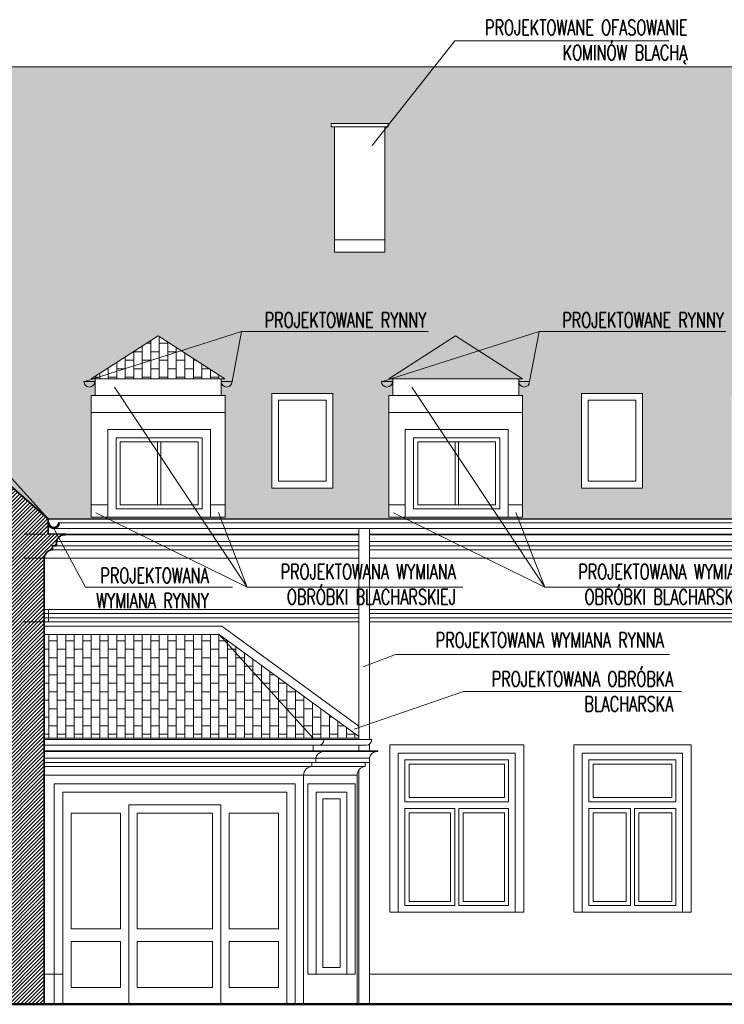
# Model space of a CAD drawing. Header units: millimetres. Extents: x 5973 to 39040, y 4443 to 37727.
# Tile 28 of 52: x 15805 to 16647, y 17081 to 18258. Entities that reach past the tile are written whole.
import ezdxf

# ---------------------------------------------------------------- set-up
doc = ezdxf.new("R2010")
doc.units = ezdxf.units.MM
doc.linetypes.add('HIDDEN', pattern=[0.375, 0.25, -0.125])
for name, color, linetype, lineweight in [('!MODUS_OPIS', 3, 'Continuous', 13), ('__MODUS_ŚCIANY', 2, 'Continuous', 35), ('Cienka', 3, 'Continuous', 9), ('pekniecia', 2, 'Continuous', 50), ('Widok', 1, 'Continuous', 15)]:
    doc.layers.add(name, color=color, linetype=linetype, lineweight=lineweight)
doc.styles.add('TXT', font='simplex.shx', dxfattribs={"width": 0.8})
pattern_1 = [(90, (0.04, 0), (-10.16, 6e-16), []), (180, (0.04, 0), (-10.16, -10.16), [10.16, -10.16])]

msp = doc.modelspace()

# ---------------------------------------------------------------- hatches: boundary and pattern name
at = {"layer": 'Cienka', "transparency": 33554503}
h = msp.add_hatch(dxfattribs=at)
h.set_pattern_fill('AR-B816', color=256, scale=0.07, angle=90)
h.paths.add_polyline_path([(15848.84088, 17652.41029, 0.2268271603), (15850.88857, 17656.69183), (15851.88857, 17656.69183, -0.2198132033), (15849.60231, 17651.74265)])
h.paths.add_polyline_path([(16991.06554, 18130.19678), (17012.96122, 18130.19678), (17012.96122, 18134.19678), (16936.06554, 18134.19678), (16927.06554, 18134.19678), (16927.06554, 18130.19678)], flags=16)
h.paths.add_polyline_path([(16241.06554, 18130.19678), (16245.06554, 18130.19678), (16245.06554, 18134.19678), (16186.06554, 18134.19678), (16177.06554, 18134.19678), (16177.06554, 18130.19678)], flags=16)
h.paths.add_polyline_path([(15771.06554, 18090.19678), (15775.06554, 18090.19678), (15775.06554, 18094.19678), (15716.06554, 18094.19678), (15707.06554, 18094.19678), (15707.06554, 18090.19678)], flags=16)
h.paths.add_polyline_path([(18444.06554, 17661.44518), (18444.06554, 17662.57022), (18071.06554, 17947.91587), (18071.06554, 17853.44518), (18011.06554, 17853.44518), (18011.06554, 17993.81597), (17985.40651, 18013.44518), (17636.06554, 18013.44518), (17636.06554, 17893.44518), (17581.06554, 17893.44518), (17581.06554, 18013.44518), (17502.75223, 18013.44518), (17244.40651, 18201.73851), (15753.10867, 18201.73851), (15738.6237, 18190.19678), (15521.08789, 18013.44518), (15451.46143, 18013.44518), (15442.76058, 18008.46672), (15838.67897, 17661.32038), (15838.67897, 17661.44518)])
h.paths.add_polyline_path([(15711.06554, 18090.19678), (15771.06554, 18090.19678), (15771.06554, 17940.19678), (15711.06554, 17940.19678)], flags=16)
h.paths.add_polyline_path([(16931.04714, 18130.19678), (16991.04714, 18130.19678), (16991.04714, 17980.19678), (16931.04714, 17980.19678)], flags=16)
h.paths.add_polyline_path([(16181.06554, 18130.19678), (16241.06554, 18130.19678), (16241.06554, 17980.19678), (16181.06554, 17980.19678)], flags=16)
h.paths.add_polyline_path([(16106.06554, 17811.44518), (16179.06554, 17811.44518), (16179.06554, 17698.44518), (16106.06554, 17698.44518)], flags=16)
h.paths.add_polyline_path([(16476.06554, 17811.44518), (16549.06554, 17811.44518), (16549.06554, 17698.44518), (16476.06554, 17698.44518)], flags=16)
h.paths.add_polyline_path([(16876.06554, 17811.44518), (16949.06554, 17811.44518), (16949.06554, 17698.44518), (16876.06554, 17698.44518)], flags=16)
h.paths.add_polyline_path([(17776.06554, 17811.44518), (17849.06554, 17811.44518), (17849.06554, 17698.44518), (17776.06554, 17698.44518)], flags=16)
h.paths.add_polyline_path([(15894.999, 17808.86369), (15894.999, 17828.86369), (15889.999, 17828.86369), (15969.999, 17880.19678), (16049.999, 17828.86369), (16045.499, 17828.86369), (16045.499, 17808.86369), (16050.13208, 17808.86369), (16050.13208, 17663.44518), (15889.999, 17663.44518), (15889.999, 17808.86369)], flags=16)
h.paths.add_polyline_path([(16250.6792, 17808.86369), (16250.6792, 17828.86369), (16245.6792, 17828.86369), (16325.6792, 17880.19678), (16405.6792, 17828.86369), (16401.1792, 17828.86369), (16401.1792, 17808.86369), (16405.81227, 17808.86369), (16405.81227, 17663.44518), (16245.6792, 17663.44518), (16245.6792, 17808.86369)], flags=16)
h.paths.add_polyline_path([(16660.6792, 17808.86369), (16660.6792, 17828.86369), (16655.6792, 17828.86369), (16735.6792, 17880.19678), (16815.6792, 17828.86369), (16811.1792, 17828.86369), (16811.1792, 17808.86369), (16815.81227, 17808.86369), (16815.81227, 17663.44518), (16655.6792, 17663.44518), (16655.6792, 17808.86369)], flags=16)
h.paths.add_polyline_path([(17060.6792, 17808.86369), (17060.6792, 17828.86369), (17055.6792, 17828.86369), (17135.6792, 17880.19678), (17215.6792, 17828.86369), (17211.1792, 17828.86369), (17211.1792, 17808.86369), (17215.81227, 17808.86369), (17215.81227, 17663.44518), (17055.6792, 17663.44518), (17055.6792, 17808.86369)], flags=16)
h.paths.add_polyline_path([(17460.6792, 17808.86369), (17460.6792, 17828.86369), (17455.6792, 17828.86369), (17535.6792, 17880.19678), (17615.6792, 17828.86369), (17611.1792, 17828.86369), (17611.1792, 17808.86369), (17615.81227, 17808.86369), (17615.81227, 17663.44518), (17455.6792, 17663.44518), (17455.6792, 17808.86369)], flags=16)
h.paths.add_polyline_path([(16114.06554, 17803.44518), (16171.06554, 17803.44518), (16171.06554, 17706.44518), (16114.06554, 17706.44518)], flags=0)
h.paths.add_polyline_path([(16484.06554, 17803.44518), (16541.06554, 17803.44518), (16541.06554, 17706.44518), (16484.06554, 17706.44518)], flags=0)
h.paths.add_polyline_path([(16884.06554, 17803.44518), (16941.06554, 17803.44518), (16941.06554, 17706.44518), (16884.06554, 17706.44518)], flags=0)
h.paths.add_polyline_path([(17784.06554, 17803.44518), (17841.06554, 17803.44518), (17841.06554, 17706.44518), (17784.06554, 17706.44518)], flags=0)
h.paths.add_polyline_path([(16022.86593, 17673.44518), (15919.86593, 17673.44518), (15919.86593, 17758.44518), (16022.86593, 17758.44518)], flags=0)
h.paths.add_polyline_path([(15924.86593, 17678.44518), (15924.86593, 17753.44518), (16017.86593, 17753.44518), (16017.86593, 17678.44518)], flags=0)
h.paths.add_polyline_path([(16378.54612, 17673.44518), (16275.54612, 17673.44518), (16275.54612, 17758.44518), (16378.54612, 17758.44518)], flags=0)
h.paths.add_polyline_path([(16280.54612, 17678.44518), (16280.54612, 17753.44518), (16373.54612, 17753.44518), (16373.54612, 17678.44518)], flags=0)
h.paths.add_polyline_path([(16788.54612, 17673.44518), (16685.54612, 17673.44518), (16685.54612, 17758.44518), (16788.54612, 17758.44518)], flags=0)
h.paths.add_polyline_path([(16690.54612, 17678.44518), (16690.54612, 17753.44518), (16783.54612, 17753.44518), (16783.54612, 17678.44518)], flags=0)
h.paths.add_polyline_path([(17188.54612, 17673.44518), (17085.54612, 17673.44518), (17085.54612, 17758.44518), (17188.54612, 17758.44518)], flags=0)
h.paths.add_polyline_path([(17090.54612, 17678.44518), (17090.54612, 17753.44518), (17183.54612, 17753.44518), (17183.54612, 17678.44518)], flags=0)
h.paths.add_polyline_path([(17588.54612, 17673.44518), (17485.54612, 17673.44518), (17485.54612, 17758.44518), (17588.54612, 17758.44518)], flags=0)
h.paths.add_polyline_path([(17490.54612, 17678.44518), (17490.54612, 17753.44518), (17583.54612, 17753.44518), (17583.54612, 17678.44518)], flags=0)
at = {"layer": 'Cienka'}
h = msp.add_hatch(dxfattribs=at)
h.set_pattern_fill('ANSI31', color=256, angle=180)
h.set_pattern_definition([(45, (5299.593, 16242.8522), (-2.245064, 2.245064), [])])
h.paths.add_polyline_path([(15859.06554, 17643.5764), (15838.67897, 17643.46939), (15838.67897, 17661.44518), (15437.08063, 18013.44518), (15009.0569, 17661.46939), (15009.0569, 17643.44518), (14988.06554, 17643.5764), (14988.06554, 17642.44518), (14990.23905, 17642.44518, -0.3513695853), (14998.33249, 17634.21396), (14998.33249, 17629.44518), (15003.33249, 17629.44518), (15003.33249, 17624.44518, -0.40641536), (15013.06554, 17614.44874), (15013.06554, 17081.44518), (15834.06554, 17081.44518), (15834.06554, 17614.44518, -0.40641536), (15843.79859, 17624.44518), (15843.79859, 17629.44518), (15848.79859, 17629.44518), (15848.79859, 17634.44518, -0.3443013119), (15856.89202, 17642.44518), (15859.06554, 17642.44518)])
at = {"layer": 'Cienka', "transparency": 33554483}
h = msp.add_hatch(dxfattribs=at)
h.set_pattern_fill('AR-B816', color=256, scale=0.05, angle=90)
h.set_pattern_definition(pattern_1)
h.paths.add_polyline_path([(16049.999, 17828.86369), (15969.999, 17880.19678), (15889.999, 17828.86369)])
h = msp.add_hatch(dxfattribs=at)
h.set_pattern_fill('AR-B816', color=256, scale=0.05, angle=90)
h.set_pattern_definition(pattern_1)
h.paths.add_polyline_path([(16405.6792, 17828.86369), (16325.6792, 17880.19678), (16245.6792, 17828.86369)])
h.paths.add_polyline_path([(16815.6792, 17828.86369), (16735.6792, 17880.19678), (16655.6792, 17828.86369)])
h.paths.add_polyline_path([(17215.6792, 17828.86369), (17135.6792, 17880.19678), (17055.6792, 17828.86369)])
h.paths.add_polyline_path([(17615.6792, 17828.86369), (17535.6792, 17880.19678), (17455.6792, 17828.86369)])
h.paths.add_polyline_path([(18444.06554, 17818.86369), (18382.73245, 17880.19678), (18133.44329, 17880.19678), (18213.61708, 17818.86369)])
h = msp.add_hatch(dxfattribs=at)
h.set_pattern_fill('AR-B816', color=256, scale=0.05, angle=90)
h.set_pattern_definition(pattern_1)
h.paths.add_polyline_path([(15834.89759, 17523.46827), (16042.89707, 17523.46827), (16212.39399, 17399.46823), (15834.89759, 17399.46823)])

# ---------------------------------------------------------------- linework, layer by layer
at = {"layer": '!MODUS_OPIS', "ltscale": 0.7}
for points in [[(16324.89395, 18232.89305), (16226.04137, 18107.92841)], [(16520.92492, 18232.89305), (16324.89395, 18232.89305)], [(16516.6957, 18232.89305), (16324.89395, 18232.89305)], [(16580.39438, 18232.89305), (16324.89395, 18232.89305)], [(16069.72465, 17885.56003), (15882.499, 17825.64294)], [(16069.72465, 17885.56003), (16058.499, 17825.64294)], [(16292.84009, 17885.56003), (16069.72465, 17885.56003)], [(16425.40484, 17885.56003), (16238.1792, 17825.64294)], [(16425.40484, 17885.56003), (16414.1792, 17825.64294)], [(16648.52029, 17885.56003), (16425.40484, 17885.56003)], [(16076.6722, 17579.97698), (15917.84756, 17818.99965)], [(16432.35239, 17579.97698), (16273.52775, 17818.99965)], [(16076.6722, 17579.97698), (15895.82841, 17668.83097)], [(16042.13531, 17669.14495), (16076.6722, 17579.97698), (16203.27281, 17579.97698)], [(16042.13531, 17669.14495), (16076.6722, 17579.97698), (16255.0709, 17579.97698)], [(16042.13531, 17669.14495), (16076.6722, 17579.97698), (16255.0709, 17579.97698)], [(16042.13531, 17669.14495), (16076.6722, 17579.97698), (16334.33736, 17579.97698)], [(16432.35239, 17579.97698), (16251.50861, 17668.83097)], [(16397.8155, 17669.14495), (16432.35239, 17579.97698), (16558.953, 17579.97698)], [(16397.8155, 17669.14495), (16432.35239, 17579.97698), (16610.7511, 17579.97698)], [(16397.8155, 17669.14495), (16432.35239, 17579.97698), (16610.7511, 17579.97698)], [(16397.8155, 17669.14495), (16432.35239, 17579.97698), (16690.01755, 17579.97698)], [(15883.14671, 17579.97698), (15845.38857, 17650.19183)], [(15883.14671, 17579.97698), (15883.14671, 17579.97698), (16059.09911, 17579.97698)], [(16215.30464, 17484.83298), (16253.80675, 17499.35626), (16581.38222, 17499.35626)], [(16204.26167, 17410.31866), (16335.01315, 17455.18087), (16595.55616, 17455.18087)]]:
    msp.add_lwpolyline(points, dxfattribs=at)
at = {"layer": '!MODUS_OPIS', "linetype": 'HIDDEN', "ltscale": 100}
for points in [[(16209.89399, 17643.44518), (14933.49978, 17643.44518)], [(16209.89399, 17614.44518), (14933.49978, 17614.44518)], [(16209.89399, 17538.44518), (14933.49978, 17538.44518)]]:
    msp.add_lwpolyline(points, dxfattribs=at)
msp.add_lwpolyline([(15838.67897, 17661.44518), (18444.06554, 17661.44518)])
at = {"layer": '__MODUS_ŚCIANY'}
for points in [[(15437.08063, 18013.44518), (15838.67897, 17661.44518)], [(15838.67897, 17643.44518), (15838.67897, 17661.44518)], [(15839.88857, 17656.69183), (15838.88857, 17656.69183)], [(15850.88857, 17656.69183), (15851.88857, 17656.69183)], [(15859.06554, 17643.5764), (15838.67897, 17643.46939)], [(15859.06554, 17643.5764), (15859.06554, 17642.44518), (15856.89202, 17642.44518)], [(15859.06554, 17642.44518), (15859.06554, 17643.44518)], [(15843.79859, 17624.44518), (15843.79859, 17629.44518), (15848.79859, 17629.44518), (15848.79859, 17634.44518)], [(15834.06554, 17081.44518), (15834.06554, 17614.44874)], [(15012.61438, 17081.44518), (15834.06554, 17081.44518)]]:
    msp.add_lwpolyline(points, dxfattribs=at)
for centre, radius, start, end in [((15845.38857, 17656.69183), 6.5, 180, 0), ((15845.38857, 17656.69183), 5.5, 180, 0), ((15857.97878, 17633.28202), 9.22737, 96.76373106, 174.41865321), ((15844.06554, 17614.44874), 10, 91.52967936, 180.02041843)]:
    msp.add_arc(centre, radius, start, end, dxfattribs=at)
at = {"layer": 'pekniecia'}
msp.add_lwpolyline([(15473.25408, 17081.44518), (14912.89701, 17081.44518), (18862.89701, 17081.44518)], dxfattribs=at)
at = {"layer": 'Widok'}
for p, q in [((16504.95321, 17391.44518), (16467.06554, 17391.44518)), ((16467.06554, 17391.44518), (16467.06554, 17191.44518)), ((16558.56661, 17391.44518), (16504.95321, 17391.44518)), ((16607.06554, 17391.44518), (16558.56661, 17391.44518)), ((16607.06554, 17191.44518), (16607.06554, 17391.44518)), ((16477.06554, 17191.44518), (16477.06554, 17381.44518)), ((16477.06554, 17381.44518), (16504.95321, 17381.44518)), ((16504.95321, 17381.44518), (16477.06554, 17381.44518)), ((16477.06554, 17381.44518), (16477.06554, 17191.44518)), ((16504.95321, 17381.44518), (16558.56661, 17381.44518)), ((16558.56661, 17381.44518), (16504.95321, 17381.44518)), ((16558.56661, 17381.44518), (16597.06554, 17381.44518)), ((16597.06554, 17381.44518), (16558.56661, 17381.44518)), ((16597.06554, 17381.44518), (16597.06554, 17191.44518)), ((16597.06554, 17191.44518), (16597.06554, 17381.44518)), ((16504.95321, 17373.44518), (16485.06554, 17373.44518)), ((16485.06554, 17373.44518), (16485.06554, 17323.44518)), ((16504.95321, 17373.44518), (16485.06554, 17373.44518)), ((16485.06554, 17373.44518), (16485.06554, 17323.44518)), ((16504.95321, 17368.44518), (16490.06554, 17368.44518)), ((16490.06554, 17368.44518), (16490.06554, 17328.44518)), ((16558.56661, 17373.44518), (16504.95321, 17373.44518)), ((16558.56661, 17373.44518), (16504.95321, 17373.44518)), ((16558.56661, 17368.44518), (16504.95321, 17368.44518)), ((16589.06554, 17373.44518), (16558.56661, 17373.44518)), ((16589.06554, 17373.44518), (16558.56661, 17373.44518)), ((16584.06554, 17368.44518), (16558.56661, 17368.44518)), ((16584.06554, 17328.44518), (16584.06554, 17368.44518)), ((16589.06554, 17323.44518), (16589.06554, 17373.44518)), ((16589.06554, 17373.44518), (16589.06554, 17323.44518)), ((16589.06554, 17323.44518), (16589.06554, 17373.44518)), ((16504.95321, 17323.44518), (16485.06554, 17323.44518)), ((16485.06554, 17323.44518), (16504.95321, 17323.44518)), ((16490.06554, 17328.44518), (16504.95321, 17328.44518)), ((16504.95321, 17328.44518), (16558.56661, 17328.44518)), ((16558.56661, 17323.44518), (16504.95321, 17323.44518)), ((16504.95321, 17323.44518), (16558.56661, 17323.44518)), ((16558.56661, 17328.44518), (16584.06554, 17328.44518)), ((16589.06554, 17323.44518), (16558.56661, 17323.44518)), ((16558.56661, 17323.44518), (16589.06554, 17323.44518)), ((16485.06554, 17315.44518), (16485.06554, 17199.44518)), ((16485.06554, 17315.44518), (16504.95321, 17315.44518)), ((16504.95321, 17315.44518), (16485.06554, 17315.44518)), ((16485.06554, 17315.44518), (16485.06554, 17199.44518)), ((16504.95321, 17310.44518), (16490.06554, 17310.44518)), ((16490.06554, 17310.44518), (16490.06554, 17204.44518)), ((16504.95321, 17315.44518), (16534.56554, 17315.44518)), ((16534.56554, 17315.44518), (16504.95321, 17315.44518)), ((16529.56554, 17310.44518), (16504.95321, 17310.44518)), ((16529.56554, 17204.44518), (16529.56554, 17310.44518)), ((16534.56554, 17199.44518), (16534.56554, 17315.44518)), ((16534.56554, 17199.44518), (16534.56554, 17315.44518)), ((16539.56554, 17315.44518), (16558.56661, 17315.44518)), ((16539.56554, 17199.44518), (16539.56554, 17315.44518)), ((16558.56661, 17315.44518), (16539.56554, 17315.44518)), ((16539.56554, 17315.44518), (16539.56554, 17199.44518)), ((16558.56661, 17310.44518), (16544.56554, 17310.44518)), ((16544.56554, 17310.44518), (16544.56554, 17204.44518)), ((16584.06554, 17310.44518), (16549.23256, 17310.44518)), ((16558.56661, 17315.44518), (16589.06554, 17315.44518)), ((16589.06554, 17315.44518), (16558.56661, 17315.44518)), ((16584.06554, 17204.44518), (16584.06554, 17310.44518)), ((16589.06554, 17199.44518), (16589.06554, 17315.44518)), ((16589.06554, 17199.44518), (16589.06554, 17315.44518)), ((16490.06554, 17204.44518), (16504.95321, 17204.44518)), ((16504.95321, 17204.44518), (16529.56554, 17204.44518)), ((16544.56554, 17204.44518), (16558.56661, 17204.44518)), ((16558.56661, 17204.44518), (16584.06554, 17204.44518)), ((16467.06554, 17191.44518), (16504.95321, 17191.44518)), ((16504.95321, 17191.44518), (16477.06554, 17191.44518)), ((16477.06554, 17191.44518), (16504.95321, 17191.44518)), ((16485.06554, 17199.44518), (16504.95321, 17199.44518)), ((16485.06554, 17199.44518), (16504.95321, 17199.44518)), ((16504.95321, 17199.44518), (16534.56554, 17199.44518)), ((16504.95321, 17199.44518), (16534.56554, 17199.44518)), ((16558.56661, 17191.44518), (16504.95321, 17191.44518)), ((16504.95321, 17191.44518), (16558.56661, 17191.44518)), ((16504.95321, 17191.44518), (16558.56661, 17191.44518)), ((16539.56554, 17199.44518), (16558.56661, 17199.44518)), ((16539.56554, 17199.44518), (16558.56661, 17199.44518)), ((16558.56661, 17199.44518), (16589.06554, 17199.44518)), ((16558.56661, 17199.44518), (16589.06554, 17199.44518)), ((16597.06554, 17191.44518), (16558.56661, 17191.44518)), ((16558.56661, 17191.44518), (16597.06554, 17191.44518)), ((16558.56661, 17191.44518), (16607.06554, 17191.44518))]:
    msp.add_line(p, q, dxfattribs=at)
for points in [[(15753.10867, 18201.73851), (16181.06554, 18201.73851)], [(15753.10867, 18201.73851), (17244.40651, 18201.73851)], [(16241.06554, 18201.73851), (16931.06554, 18201.73851)], [(16241.06554, 18130.19678), (16245.06554, 18130.19678), (16245.06554, 18134.19678), (16186.06554, 18134.19678), (16177.06554, 18134.19678), (16177.06554, 18130.19678), (16243.06554, 18130.19678)], [(16181.06554, 17980.19678), (16181.06554, 18130.19678), (16241.06554, 18130.19678), (16241.06554, 17980.19678), (16181.06554, 17980.19678)], [(15838.67897, 17661.44518), (15521.08789, 18013.44518)], [(16181.06554, 17980.19678), (16181.06554, 17995.19678), (16241.06554, 17995.19678)], [(15969.999, 17880.19678), (15969.999, 17880.19678), (15889.999, 17828.86369), (15969.999, 17880.19678), (16049.999, 17828.86369)], [(16325.6792, 17880.19678), (16325.6792, 17880.19678), (16245.6792, 17828.86369), (16325.6792, 17880.19678), (16405.6792, 17828.86369)], [(15889.999, 17828.86369), (15980.2036, 17828.86369)], [(15889.999, 17828.86369), (15894.999, 17828.86369), (15894.999, 17808.86369)], [(15977.7036, 17828.86369), (16049.999, 17828.86369)], [(16049.999, 17828.86369), (16045.499, 17828.86369), (16045.499, 17808.86369)], [(16245.6792, 17828.86369), (16335.88379, 17828.86369)], [(16245.6792, 17828.86369), (16250.6792, 17828.86369), (16250.6792, 17808.86369)], [(16333.38379, 17828.86369), (16405.6792, 17828.86369)], [(16405.6792, 17828.86369), (16401.1792, 17828.86369), (16401.1792, 17808.86369)], [(15882.499, 17825.64294), (15881.499, 17825.64294)], [(15894.499, 17825.64294), (15881.499, 17825.64294)], [(15893.499, 17825.64294), (15894.499, 17825.64294)], [(16046.499, 17825.64294), (16045.499, 17825.64294)], [(16045.499, 17825.64294), (16058.499, 17825.64294)], [(16057.499, 17825.64294), (16058.499, 17825.64294)], [(16238.1792, 17825.64294), (16237.1792, 17825.64294)], [(16250.1792, 17825.64294), (16237.1792, 17825.64294)], [(16249.1792, 17825.64294), (16250.1792, 17825.64294)], [(16402.1792, 17825.64294), (16401.1792, 17825.64294)], [(16401.1792, 17825.64294), (16414.1792, 17825.64294)], [(16413.1792, 17825.64294), (16414.1792, 17825.64294)], [(15889.999, 17808.86369), (15889.999, 17723.13852)], [(15889.999, 17808.86369), (15980.2036, 17808.86369)], [(15977.7036, 17808.86369), (16050.499, 17808.86369)], [(16050.13208, 17808.86369), (16050.13208, 17723.13852)], [(16106.06554, 17698.44518), (16179.06554, 17698.44518), (16179.06554, 17811.44518), (16106.06554, 17811.44518), (16106.06554, 17698.44518)], [(16245.6792, 17808.86369), (16245.6792, 17723.13852)], [(16245.6792, 17808.86369), (16335.88379, 17808.86369)], [(16333.38379, 17808.86369), (16406.1792, 17808.86369)], [(16405.81227, 17808.86369), (16405.81227, 17723.13852)], [(16476.06554, 17698.44518), (16549.06554, 17698.44518), (16549.06554, 17811.44518), (16476.06554, 17811.44518), (16476.06554, 17698.44518)], [(15889.999, 17788.86369), (15980.2036, 17788.86369)], [(15977.7036, 17788.86369), (16050.499, 17788.86369)], [(16245.6792, 17788.86369), (16335.88379, 17788.86369)], [(16333.38379, 17788.86369), (16406.1792, 17788.86369)], [(15909.86593, 17723.13852), (15909.86593, 17768.44518), (15980.2036, 17768.44518)], [(15980.2036, 17768.44518), (16032.86593, 17768.44518), (16032.86593, 17723.13852)], [(16265.54612, 17723.13852), (16265.54612, 17768.44518), (16335.88379, 17768.44518)], [(16335.88379, 17768.44518), (16388.54612, 17768.44518), (16388.54612, 17723.13852)], [(15980.2036, 17758.44518), (15919.86593, 17758.44518)], [(15919.86593, 17758.44518), (15919.86593, 17723.13852)], [(16022.86593, 17723.13852), (16022.86593, 17758.44518), (15919.86593, 17758.44518), (15919.86593, 17723.13852)], [(16022.86593, 17723.13852), (16022.86593, 17758.44518), (15980.2036, 17758.44518)], [(16335.88379, 17758.44518), (16275.54612, 17758.44518)], [(16275.54612, 17758.44518), (16275.54612, 17723.13852)], [(16378.54612, 17723.13852), (16378.54612, 17758.44518), (16275.54612, 17758.44518), (16275.54612, 17723.13852)], [(16378.54612, 17723.13852), (16378.54612, 17758.44518), (16335.88379, 17758.44518)], [(16017.86593, 17723.13852), (16017.86593, 17753.44518), (15924.86593, 17753.44518), (15924.86593, 17723.13852)], [(15969.36593, 17723.13852), (15969.36593, 17753.44518)], [(15971.36593, 17753.44518), (15973.36593, 17753.44518), (15973.36593, 17723.13852)], [(16373.54612, 17723.13852), (16373.54612, 17753.44518), (16280.54612, 17753.44518), (16280.54612, 17723.13852)], [(16325.04612, 17723.13852), (16325.04612, 17753.44518)], [(16327.04612, 17753.44518), (16329.04612, 17753.44518), (16329.04612, 17723.13852)], [(15889.999, 17723.13852), (15889.999, 17663.44518)], [(15909.86593, 17663.44518), (15909.86593, 17723.13852)], [(15919.86593, 17723.13852), (15919.86593, 17673.44518)], [(15919.86593, 17723.13852), (15919.86593, 17673.44518), (16022.86593, 17673.44518), (16022.86593, 17723.13852)], [(15924.86593, 17723.13852), (15924.86593, 17678.44518), (16017.86593, 17678.44518), (16017.86593, 17723.13852)], [(15973.36593, 17723.13852), (15973.36593, 17678.44518), (15969.36593, 17678.44518), (15969.36593, 17723.13852)], [(16022.86593, 17673.44518), (16022.86593, 17723.13852)], [(16032.86593, 17723.13852), (16032.86593, 17663.44518)], [(16050.13208, 17723.13852), (16050.13208, 17663.44518)], [(16245.6792, 17723.13852), (16245.6792, 17663.44518)], [(16265.54612, 17663.44518), (16265.54612, 17723.13852)], [(16275.54612, 17723.13852), (16275.54612, 17673.44518)], [(16275.54612, 17723.13852), (16275.54612, 17673.44518), (16378.54612, 17673.44518), (16378.54612, 17723.13852)], [(16280.54612, 17723.13852), (16280.54612, 17678.44518), (16373.54612, 17678.44518), (16373.54612, 17723.13852)], [(16329.04612, 17723.13852), (16329.04612, 17678.44518), (16325.04612, 17678.44518), (16325.04612, 17723.13852)], [(16378.54612, 17673.44518), (16378.54612, 17723.13852)], [(16388.54612, 17723.13852), (16388.54612, 17663.44518)], [(16405.81227, 17723.13852), (16405.81227, 17663.44518)], [(15889.999, 17663.44518), (15889.999, 17678.44518), (15909.86593, 17678.44518)], [(16050.13208, 17663.44518), (16050.13208, 17678.44518), (16032.86593, 17678.44518)], [(16245.6792, 17663.44518), (16245.6792, 17678.44518), (16265.54612, 17678.44518)], [(16405.81227, 17663.44518), (16405.81227, 17678.44518), (16388.54612, 17678.44518)], [(15889.999, 17663.44518), (16050.13208, 17663.44518)], [(15919.86593, 17673.44518), (16022.86593, 17673.44518)], [(16245.6792, 17663.44518), (16405.81227, 17663.44518)], [(16275.54612, 17673.44518), (16378.54612, 17673.44518)], [(18456.39143, 17656.69183), (15850.88857, 17656.69183)], [(18450.89143, 17650.19183), (15845.38857, 17650.19183)], [(15856.89202, 17642.44518), (16209.89399, 17642.44518)], [(15859.06554, 17643.5764), (15859.06554, 17642.94518)], [(15859.06554, 17643.44518), (16209.89399, 17643.44518)], [(16209.89399, 17397.71493), (16209.89399, 17650.19183)], [(16222.89399, 17397.71493), (16222.89399, 17650.19183)], [(16222.89399, 17643.44518), (18469.06554, 17643.44518)], [(16222.89399, 17642.44518), (18469.06554, 17642.44518)], [(15843.79859, 17629.44518), (16209.89399, 17629.44518)], [(15848.79859, 17634.44518), (16209.89399, 17634.44518)], [(16222.89399, 17634.44518), (18458.82501, 17634.44518)], [(16222.89399, 17629.44518), (18458.79859, 17629.44518)], [(15843.79859, 17624.44518), (16209.89399, 17624.44518)], [(16222.89399, 17624.44518), (18453.79859, 17624.44518)], [(15834.06554, 17614.44518), (16209.89399, 17614.44518)], [(16222.89399, 17614.44518), (18444.06554, 17614.44518)], [(15834.06554, 17553.44518), (15839.06554, 17553.44518), (15839.06554, 17548.44518), (15834.06554, 17548.44518)], [(15834.06554, 17548.44518), (15839.06554, 17548.44518), (15839.06554, 17543.44518), (15834.06554, 17543.44518)], [(15839.06554, 17553.44518), (16209.89399, 17553.44518)], [(15839.06554, 17548.44518), (16209.89399, 17548.44518)], [(16222.89399, 17553.44518), (18449.06554, 17553.44518)], [(16222.89399, 17548.44518), (18449.06554, 17548.44518)], [(15834.06554, 17543.44518), (15839.06554, 17543.44518), (15839.06554, 17538.44518), (15834.06554, 17538.44518)], [(16209.89399, 17413.68751), (16046.16444, 17533.46827), (15834.89759, 17533.46827)], [(15839.06554, 17543.44518), (16209.89399, 17543.44518)], [(15839.06554, 17538.44518), (16209.89399, 17538.44518)], [(16222.89399, 17543.44518), (18449.06554, 17543.44518)], [(16222.89399, 17538.44518), (18449.06554, 17538.44518)], [(15834.89759, 17523.46827), (16042.89707, 17523.46827)], [(16209.89399, 17401.29717), (16042.89707, 17523.46827)], [(16042.89707, 17523.46827), (16155.42384, 17399.46823)], [(16209.89399, 17399.46823), (15834.06554, 17399.46823)], [(16225.39399, 17397.71493), (15834.06554, 17397.71493)], [(16155.42384, 17399.46823), (16155.42384, 17397.71489)], [(16222.89399, 17392.59145), (16222.89399, 17384.46827)], [(16387.06554, 17391.44518), (16247.06554, 17391.44518)], [(16607.06554, 17391.44518), (16467.06554, 17391.44518)], [(16504.95321, 17391.44518), (16487.06554, 17391.44518)], [(16558.56661, 17391.44518), (16504.95321, 17391.44518)], [(16587.06554, 17391.44518), (16558.56661, 17391.44518)], [(16218.89399, 17391.21493), (15834.06554, 17391.21493)], [(15834.89759, 17384.46827), (16232.89759, 17384.46827)], [(15834.89759, 17383.46827), (16232.89759, 17383.46827)], [(16155.42384, 17391.21489), (16155.42384, 17384.46823), (16157.72968, 17384.46823)], [(16169.03591, 17383.46827), (16169.03591, 17384.46827)], [(16209.89399, 17391.21493), (16209.89399, 17384.46827)], [(16232.89759, 17383.46827), (16232.89759, 17384.46827)], [(16232.89759, 17383.46827), (16232.89759, 17384.46827)], [(16397.06554, 17191.44518), (16257.06554, 17191.44518), (16257.06554, 17381.44518), (16397.06554, 17381.44518)], [(16397.06554, 17381.44518), (16397.06554, 17191.44518)], [(15834.89759, 17375.46827), (16222.65706, 17375.46827)], [(15834.89759, 17370.46827), (16222.63064, 17370.46827)], [(16153.76896, 17365.46827), (16153.76896, 17370.46827), (16158.76896, 17370.46827), (16158.76896, 17375.46827)], [(16217.63064, 17365.46827), (16217.63064, 17370.46827), (16222.63064, 17370.46827), (16222.63064, 17375.46827)], [(16217.63064, 17365.46827), (16217.63064, 17370.46827), (16222.63064, 17370.46827), (16222.63064, 17375.46827)], [(16222.89399, 17376.6788), (16222.89399, 17081.44518)], [(16389.06554, 17323.44518), (16389.06554, 17373.44518), (16265.06554, 17373.44518), (16265.06554, 17323.44518)], [(16389.06554, 17373.44518), (16389.06554, 17323.44518), (16265.06554, 17323.44518)], [(15834.89759, 17365.46827), (16217.63064, 17365.46827)], [(16209.89399, 17361.46704), (16209.89399, 17081.44518)], [(15834.89759, 17355.46827), (16207.89759, 17355.46827)], [(16134.03591, 17081.44518), (16134.03591, 17344.94518), (15846.03591, 17344.94518), (15846.03591, 17081.44518)], [(16144.03591, 17355.46827), (16144.03591, 17081.44518)], [(16159.03591, 17117.44518), (16149.03591, 17117.44518), (16149.03591, 17344.94518), (16186.56181, 17344.94518)], [(16195.73711, 17117.44518), (16205.73711, 17117.44518), (16205.73711, 17344.94518), (16168.21121, 17344.94518)], [(16207.89759, 17081.44518), (16207.89759, 17355.46827)], [(16124.03591, 17081.44518), (16124.03591, 17334.94518), (15856.03591, 17334.94518), (15856.03591, 17081.44518)], [(16186.56181, 17117.44518), (16159.03591, 17117.44518), (16159.03591, 17334.94518), (16186.56181, 17334.94518)], [(16186.56181, 17117.44518), (16159.03591, 17117.44518), (16159.03591, 17334.94518), (16186.56181, 17334.94518)], [(16168.21121, 17117.44518), (16195.73711, 17117.44518), (16195.73711, 17334.94518), (16168.21121, 17334.94518)], [(16168.21121, 17117.44518), (16195.73711, 17117.44518), (16195.73711, 17334.94518), (16168.21121, 17334.94518)], [(16186.56181, 17125.44518), (16167.03591, 17125.44518), (16167.03591, 17326.94518), (16186.56181, 17326.94518)], [(16168.21121, 17125.44518), (16187.73711, 17125.44518), (16187.73711, 17326.94518), (16168.21121, 17326.94518)], [(15925.03591, 17309.94518), (15866.03591, 17309.94518), (15866.03591, 17171.44518)], [(15925.03591, 17309.94518), (15925.03591, 17171.44518)], [(16045.03591, 17319.94518), (15935.03591, 17319.94518)], [(16035.03591, 17171.44518), (16035.03591, 17309.94518), (15945.03591, 17309.94518), (15945.03591, 17171.44518)], [(16114.03591, 17171.44518), (16114.03591, 17309.94518), (16055.03591, 17309.94518)], [(16055.03591, 17309.94518), (16055.03591, 17171.44518)], [(16265.06554, 17315.44518), (16265.06554, 17199.44518), (16324.56554, 17199.44518)], [(16265.06554, 17315.44518), (16324.56554, 17315.44518)], [(16324.56554, 17199.44518), (16324.56554, 17315.44518)], [(16329.56554, 17199.44518), (16389.06554, 17199.44518), (16389.06554, 17315.44518)], [(16329.56554, 17315.44518), (16389.06554, 17315.44518)], [(16329.56554, 17199.44518), (16329.56554, 17315.44518)], [(15925.03591, 17171.44518), (15866.03591, 17171.44518)], [(16035.03591, 17171.44518), (15945.03591, 17171.44518)], [(16114.03591, 17171.44518), (16055.03591, 17171.44518)], [(15866.03591, 17156.44518), (15866.03591, 17101.44518)], [(15925.03591, 17156.44518), (15866.03591, 17156.44518)], [(15925.03591, 17156.44518), (15925.03591, 17101.44518)], [(16035.03591, 17156.44518), (15945.03591, 17156.44518)], [(15945.03591, 17156.44518), (15945.03591, 17101.44518), (16035.03591, 17101.44518), (16035.03591, 17156.44518)], [(16114.03591, 17156.44518), (16055.03591, 17156.44518)], [(16055.03591, 17156.44518), (16055.03591, 17101.44518)], [(16114.03591, 17101.44518), (16114.03591, 17156.44518)], [(15856.56554, 17117.44518), (15834.06554, 17117.44518)], [(18444.06554, 17081.44518), (18444.06554, 17117.44518), (16222.89399, 17117.44518)], [(15925.03591, 17101.44518), (15866.03591, 17101.44518)], [(16035.03591, 17101.44518), (15945.03591, 17101.44518)], [(16114.03591, 17101.44518), (16055.03591, 17101.44518)], [(15013.06554, 17081.44518), (18444.06554, 17081.44518)], [(16247.06554, 17081.44518), (15866.56554, 17081.44518)]]:
    msp.add_lwpolyline(points, dxfattribs=at)
for points in [[(16114.06554, 17706.44518), (16171.06554, 17706.44518), (16171.06554, 17803.44518), (16114.06554, 17803.44518)], [(16484.06554, 17706.44518), (16541.06554, 17706.44518), (16541.06554, 17803.44518), (16484.06554, 17803.44518)], [(16407.06554, 17391.44518), (16247.06554, 17391.44518), (16247.06554, 17191.44518), (16407.06554, 17191.44518)], [(16397.06554, 17381.44518), (16257.06554, 17381.44518), (16257.06554, 17191.44518), (16397.06554, 17191.44518)], [(16389.06554, 17373.44518), (16265.06554, 17373.44518), (16265.06554, 17323.44518), (16389.06554, 17323.44518)], [(16384.06554, 17368.44518), (16270.06554, 17368.44518), (16270.06554, 17328.44518), (16384.06554, 17328.44518)], [(15935.03591, 17319.94518), (16045.03591, 17319.94518), (16045.03591, 17081.44518), (15935.03591, 17081.44518), (15935.03591, 17319.94518)], [(16045.03591, 17319.94518), (15935.03591, 17319.94518), (15935.03591, 17081.44518), (16045.03591, 17081.44518)], [(16324.56554, 17315.44518), (16265.06554, 17315.44518), (16265.06554, 17199.44518), (16324.56554, 17199.44518)], [(16319.56554, 17310.44518), (16270.06554, 17310.44518), (16270.06554, 17204.44518), (16319.56554, 17204.44518)], [(16389.06554, 17315.44518), (16329.56554, 17315.44518), (16329.56554, 17199.44518), (16389.06554, 17199.44518)], [(16384.06554, 17310.44518), (16334.56554, 17310.44518), (16334.56554, 17204.44518), (16384.06554, 17204.44518)]]:
    msp.add_lwpolyline(points, close=True, dxfattribs=at)
for centre, radius, start, end in [((15887.999, 17825.64294), 6.5, 180, 0), ((16051.999, 17825.64294), 6.5, 180, 0), ((16243.6792, 17825.64294), 6.5, 180, 0), ((16407.6792, 17825.64294), 6.5, 180, 0), ((16161.92384, 17397.71493), 6.5, 270, 0), ((16161.92384, 17397.71489), 6.5, 270, 0), ((16218.89399, 17397.71493), 6.5, 270, 0), ((16218.89399, 17397.71489), 6.5, 270, 0), ((16167.94915, 17374.30512), 9.22737, 96.76373106, 174.41865321), ((16231.81083, 17374.30512), 9.22737, 96.76373106, 174.41865321), ((16231.81083, 17374.30512), 9.22737, 96.76373106, 174.41865321), ((16154.03591, 17355.47184), 10, 91.52967936, 180.02041843), ((16217.89759, 17355.47184), 10, 91.52967936, 180.02041843), ((16217.89759, 17355.47184), 10, 91.52967936, 180.02041843)]:
    msp.add_arc(centre, radius, start, end, dxfattribs=at)

# ---------------------------------------------------------------- texts
at = {"layer": '!MODUS_OPIS', "ltscale": 0.7, "char_height": 18, "attachment_point": 3, "style": 'TXT'}
for s, width, insert in [('{\\W0.7;PROJEKTOWANE OFASOWANIE KOMINÓW BLACHĄ}', 289.0195768, (16602.79892, 18257.80784)), ('{\\W0.7;PROJEKTOWANE RYNNY}', 268.2399807, (16290.8282, 17908.17514)), ('{\\W0.7;PROJEKTOWANE RYNNY}', 268.2399807, (16646.50839, 17908.17514)), ('{\\W0.7;PROJEKTOWANA\\PWYMIANA RYNNY}', 202.8482185, (16030.75085, 17602.91713)), ('{\\W0.7;PROJEKTOWANA WYMIANA OBRÓBKI BLACHARSKIEJ}', 278.2387834, (16326.08304, 17607.38053)), ('{\\W0.7;PROJEKTOWANA WYMIANA OBRÓBKI BLACHARSKIEJ}', 278.2387834, (16681.76324, 17607.38053)), ('{\\W0.7;PROJEKTOWANA WYMIANA RYNNA}', 375.3248793, (16574.64954, 17525.67133)), ('{\\W0.7;PROJEKTOWANA OBRÓBKA \\PBLACHARSKA}', 254.7055517, (16586.02632, 17479.3608))]:
    msp.add_mtext_dynamic_manual_height_columns(s, width=width, gutter_width=12.5, heights=[0], dxfattribs=dict(at, insert=insert))

doc.saveas('drawing.dxf')
